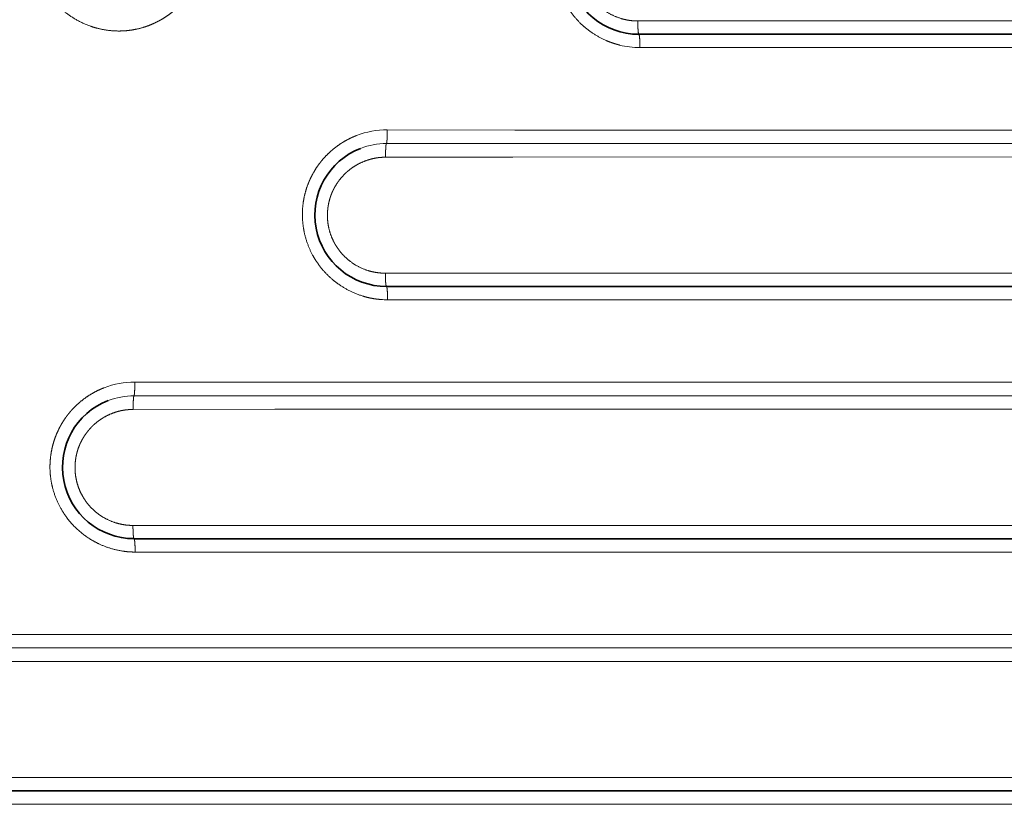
# Model space of a CAD drawing. Extents: x 117 to 1015, y -24 to 896.
# Tile 21 of 24: x 711 to 821, y 481 to 569. Entities that reach past the tile are written whole.
import ezdxf
from ezdxf.enums import TextEntityAlignment as Align

# ---------------------------------------------------------------- set-up
doc = ezdxf.new("R2010")
doc.units = 0
doc.layers.get('0').update_dxf_attribs({"lineweight": 13})
doc.styles.get("Standard").update_dxf_attribs({"font": 'isocp.shx'})
doc.dimstyles.get("Standard").update_dxf_attribs({"dimtxt": 2.5, "dimasz": 2.5, "dimexe": 1.25, "dimexo": 0.625, "dimtad": 1, "dimcen": 2.5, "dimadec": 0, "dimazin": 0, "dimtfac": 1, "dimtmove": 0, "dimatfit": 0, "dimfxl": 0, "dimarcsym": 0})

# ---------------------------------------------------------------- blocks, each defined once
blk = doc.blocks.new('*D')
at = {"color": 7, "lineweight": 13}
for p, q in [((222.5, 820.5), (131.37, 820.5)), ((133.37, 20.5), (133.37, 820.5)), ((524.07, 494.39), (625.89, 387.57)), ((194.5, 48.5), (194.5, -23.6)), ((994.5, 48.5), (994.5, -23.6)), ((222.5, 20.5), (131.37, 20.5)), ((194.5, -21.6), (994.5, -21.6))]:
    blk.add_line(p, q, dxfattribs=at)
for points in [[(133.89, 818.57), (133.37, 820.5), (132.85, 818.57)], [(564.81, 452.39), (563.11, 453.43), (564.06, 451.68)], [(624.19, 388.61), (625.89, 387.57), (624.94, 389.32)], [(132.85, 22.43), (133.37, 20.5), (133.89, 22.43)], [(196.43, -21.08), (194.5, -21.6), (196.43, -22.12)], [(992.57, -22.12), (994.5, -21.6), (992.57, -21.08)]]:
    blk.add_lwpolyline(points, dxfattribs=at)
for s, rotation, p, p2 in [('%%c', 313.6296, (525.52, 495.77), (532.6, 488.33)), ('91', 313.6296, (533.29, 487.61), (551.98, 468)), ('800', 90, (131.37, 399.48), (131.37, 441.52))]:
    blk.add_text(s, height=14, rotation=rotation, dxfattribs=at).set_placement(p, p2, align=Align.FIT)
blk.add_text('800', height=14, dxfattribs=at).set_placement((573.48, -19.6), (615.52, -19.6), align=Align.FIT)
blk = doc.blocks.new('BLOCK8')
at = {"color": 7, "lineweight": 13, "ltscale": 0.006087}
blk.add_line((185.17, 148.78), (185.42, 148.78), dxfattribs=at)
at = {"color": 7, "lineweight": 13}
for p, q in [((185.42, 148.78), (309.89, 148.79)), ((185.42, 145.81), (310.12, 145.8)), ((310.12, 136.56), (174.24, 136.57)), ((174.11, 135.06), (310, 135.06)), ((171.18, 133.55), (309.88, 133.56)), ((158.96, 120.55), (309.88, 120.56)), ((157.19, 117.57), (310.12, 117.56)), ((310.12, 108.33), (147.68, 108.33)), ((147.55, 106.82), (310, 106.82)), ((144.59, 105.32), (309.88, 105.32)), ((132.28, 92.32), (309.88, 92.32)), ((129.69, 89.33), (310.12, 89.33)), ((310.12, 80.09), (120.93, 80.1)), ((120.8, 78.59), (310, 78.59)), ((117.82, 77.08), (309.88, 77.09)), ((105.45, 64.09), (309.88, 64.09)), ((102.86, 61.09), (310.12, 61.09))]:
    blk.add_line(p, q, dxfattribs=at)
at = {"color": 7, "lineweight": 35}
for p, q in [((310, 147.29), (185.29, 147.29)), ((310, 119.06), (157.06, 119.06)), ((310, 90.82), (129.56, 90.82)), ((310, 62.59), (102.73, 62.59))]:
    blk.add_line(p, q, dxfattribs=at)
at = {"color": 7, "lineweight": 13, "ltscale": 0.356631}
blk.add_line((171.42, 136.57), (157.15, 136.6), dxfattribs=at)
at = {"color": 7, "lineweight": 13, "ltscale": 0.070423}
blk.add_line((174.24, 136.57), (171.42, 136.57), dxfattribs=at)
at = {"color": 7, "lineweight": 13, "ltscale": 0.356065}
blk.add_line((157.06, 135.06), (171.3, 135.06), dxfattribs=at)
at = {"color": 7, "lineweight": 13, "ltscale": 0.070313}
blk.add_line((171.3, 135.06), (174.11, 135.06), dxfattribs=at)
at = {"color": 7, "lineweight": 13, "ltscale": 0.355501}
blk.add_line((156.96, 133.53), (171.18, 133.55), dxfattribs=at)
at = {"color": 7, "lineweight": 13, "ltscale": 0.050614}
blk.add_line((156.94, 120.55), (158.96, 120.55), dxfattribs=at)
at = {"color": 7, "lineweight": 13, "ltscale": 0.39792}
blk.add_line((144.84, 108.34), (128.92, 108.36), dxfattribs=at)
at = {"color": 7, "lineweight": 13, "ltscale": 0.071016}
blk.add_line((147.68, 108.33), (144.84, 108.34), dxfattribs=at)
at = {"color": 7, "lineweight": 13, "ltscale": 0.397288}
blk.add_line((144.71, 106.82), (128.82, 106.82), dxfattribs=at)
at = {"color": 7, "lineweight": 13, "ltscale": 0.070905}
blk.add_line((144.71, 106.82), (147.55, 106.82), dxfattribs=at)
at = {"color": 7, "lineweight": 13, "ltscale": 0.396656}
blk.add_line((128.72, 105.29), (144.59, 105.32), dxfattribs=at)
at = {"color": 7, "lineweight": 13, "ltscale": 0.08946}
blk.add_line((128.7, 92.31), (132.28, 92.32), dxfattribs=at)
at = {"color": 7, "lineweight": 35, "ltscale": 0.018479}
blk.add_line((129.56, 90.82), (128.82, 90.82), dxfattribs=at)
at = {"color": 7, "lineweight": 13, "ltscale": 0.018507}
blk.add_line((128.95, 89.33), (129.69, 89.33), dxfattribs=at)
at = {"color": 7, "lineweight": 13, "ltscale": 0.434682}
blk.add_line((118.07, 80.1), (100.68, 80.13), dxfattribs=at)
at = {"color": 7, "lineweight": 13, "ltscale": 0.071399}
blk.add_line((120.93, 80.1), (118.07, 80.1), dxfattribs=at)
at = {"color": 7, "lineweight": 13, "ltscale": 0.433989}
blk.add_line((117.95, 78.59), (100.59, 78.59), dxfattribs=at)
at = {"color": 7, "lineweight": 13, "ltscale": 0.071288}
blk.add_line((117.95, 78.59), (120.8, 78.59), dxfattribs=at)
at = {"color": 7, "lineweight": 13, "ltscale": 0.43329}
blk.add_line((100.49, 77.06), (117.82, 77.08), dxfattribs=at)
at = {"color": 7, "lineweight": 35}
for centre, start, end in [((185.29, 155.29), 111.0873, 270.0006), ((157.06, 127.06), 111.18, 270.0001), ((128.82, 98.83), 111.2379, 270)]:
    blk.add_arc(centre, 8, start, end, dxfattribs=at)
at = {"color": 7, "lineweight": 13}
for centre, radius, start, end in [((185.42, 155.3), 9.5, 256.0408, 269.9964), ((157.14, 127.11), 9.49, 89.9113, 111.1086), ((157.06, 127.07), 7.99, 90.0017, 111.1798), ((157.19, 127.07), 9.5, 265.3569, 269.9976), ((128.9, 98.87), 9.49, 89.9122, 111.1658), ((128.82, 98.83), 7.99, 90.0017, 111.2377)]:
    blk.add_arc(centre, radius, start, end, dxfattribs=at)
for points, knots in [([(181.97, 164.2), (181.81, 164.14), (181.66, 164.07), (181.5, 164.01), (181.19, 163.86), (180.87, 163.7), (180.72, 163.61), (180.41, 163.44), (180.11, 163.24), (179.97, 163.14), (179.62, 162.89), (179.27, 162.61), (179.07, 162.44), (178.74, 162.13), (178.42, 161.8), (178.29, 161.66), (178.04, 161.36), (177.8, 161.06), (177.68, 160.9), (177.47, 160.59), (177.27, 160.28), (177.18, 160.13), (176.97, 159.75), (176.79, 159.38), (176.69, 159.16), (176.5, 158.7), (176.34, 158.25), (176.27, 158.02), (176.07, 157.27), (175.95, 156.54), (175.9, 156.05), (175.85, 154.68), (176.04, 153.42), (176.23, 152.64), (176.89, 150.84), (177.92, 149.32), (178.65, 148.52), (179.91, 147.45), (181.4, 146.67), (181.95, 146.43), (182.53, 146.24), (183.13, 146.09)], [0, 0, 0, 0, 0, 0, 0.989525, 0.989525, 0.989525, 1.979729, 1.979729, 1.979729, 2.905262, 2.905262, 2.905262, 4.286079, 4.286079, 4.286079, 5.264707, 5.264707, 5.264707, 6.2918, 6.2918, 6.2918, 7.233588, 7.233588, 7.233588, 8.604415, 8.604415, 8.604415, 10.053575, 10.053575, 10.053575, 13.322978, 13.322978, 13.322978, 19.484602, 19.484602, 19.484602, 28.634194, 28.634194, 28.634194, 33.524214, 33.524214, 33.524214, 33.524214, 33.524214, 33.524214]), ([(185.17, 148.78), (184.42, 148.78), (183.72, 148.89), (183.07, 149.08), (181.77, 149.64), (180.69, 150.49), (180.19, 151.02), (179.48, 152), (179, 153.18), (178.86, 153.67), (178.7, 154.47), (178.68, 155.35), (178.69, 155.68), (178.76, 156.29), (178.9, 156.94), (178.99, 157.25), (179.15, 157.68), (179.36, 158.12), (179.43, 158.26), (179.55, 158.48), (179.69, 158.71), (179.75, 158.8), (179.87, 158.99), (180, 159.17), (180.07, 159.26), (180.22, 159.44), (180.37, 159.61), (180.45, 159.7), (180.61, 159.86), (180.77, 160.02), (180.86, 160.1), (181.07, 160.29), (181.29, 160.46), (181.42, 160.55), (181.73, 160.77), (182.05, 160.95), (182.24, 161.05), (182.81, 161.33), (183.37, 161.52), (183.75, 161.62), (184.27, 161.71), (184.77, 161.75), (184.91, 161.76), (185.05, 161.76), (185.19, 161.76)], [0, 0, 0, 0, 0, 0, 5.608075, 5.608075, 5.608075, 12.216498, 12.216498, 12.216498, 16.344451, 16.344451, 16.344451, 18.671644, 18.671644, 18.671644, 20.602654, 20.602654, 20.602654, 21.445285, 21.445285, 21.445285, 22.042111, 22.042111, 22.042111, 22.638938, 22.638938, 22.638938, 23.238763, 23.238763, 23.238763, 23.838588, 23.838588, 23.838588, 24.716213, 24.716213, 24.716213, 25.893337, 25.893337, 25.893337, 28.406501, 28.406501, 28.406501, 29.45963, 29.45963, 29.45963, 29.45963, 29.45963, 29.45963]), ([(117.6, 156.42), (117.7, 155.19), (117.99, 154.05), (118.44, 153), (119.57, 151.1), (121.17, 149.61), (122.08, 148.98), (123.74, 148.14), (125.67, 147.72), (126.47, 147.63), (127.8, 147.61), (129.23, 147.87), (129.77, 148.01), (130.64, 148.3), (131.51, 148.73), (131.83, 148.9), (132.37, 149.23), (132.89, 149.61), (133.1, 149.77), (133.52, 150.14), (133.92, 150.53), (134.12, 150.74), (134.56, 151.24), (134.95, 151.77), (135.14, 152.07), (135.45, 152.59), (135.7, 153.11), (135.8, 153.31), (135.88, 153.52), (135.96, 153.72)], [0, 0, 0, 0, 0, 0, 8.933853, 8.933853, 8.933853, 17.9957, 17.9957, 17.9957, 23.678562, 23.678562, 23.678562, 27.109411, 27.109411, 27.109411, 29.057376, 29.057376, 29.057376, 30.463364, 30.463364, 30.463364, 31.933563, 31.933563, 31.933563, 33.906145, 33.906145, 33.906145, 35.174905, 35.174905, 35.174905, 35.174905, 35.174905, 35.174905]), ([(185.29, 147.29), (185.28, 147.29), (185.27, 147.31), (185.26, 147.34), (185.23, 147.47), (185.21, 147.7), (185.2, 147.88), (185.18, 148.17), (185.18, 148.47), (185.17, 148.57), (185.17, 148.68), (185.17, 148.78)], [0, 0, 0, 0, 0, 0, 0.716915, 0.716915, 0.716915, 2.185009, 2.185009, 2.185009, 2.950849, 2.950849, 2.950849, 2.950849, 2.950849, 2.950849]), ([(185.42, 145.81), (185.42, 146.11), (185.41, 146.41), (185.4, 146.71), (185.37, 147.05), (185.33, 147.24), (185.32, 147.27), (185.31, 147.29), (185.3, 147.29), (185.3, 147.29), (185.3, 147.29), (185.29, 147.29)], [0, 0, 0, 0, 0, 0, 2.208841, 2.208841, 2.208841, 2.848598, 2.848598, 2.848598, 2.942002, 2.942002, 2.942002, 2.942002, 2.942002, 2.942002]), ([(157.15, 136.6), (157.15, 136.29), (157.15, 135.98), (157.14, 135.68), (157.12, 135.32), (157.09, 135.13), (157.08, 135.1), (157.07, 135.07), (157.06, 135.06), (157.06, 135.06), (157.06, 135.06), (157.06, 135.06)], [0, 0, 0, 0, 0, 0, 2.234098, 2.234098, 2.234098, 2.880419, 2.880419, 2.880419, 2.974827, 2.974827, 2.974827, 2.974827, 2.974827, 2.974827]), ([(153.72, 135.96), (153.54, 135.89), (153.35, 135.81), (153.16, 135.72), (152.82, 135.56), (152.47, 135.37), (152.31, 135.28), (151.94, 135.05), (151.57, 134.79), (151.35, 134.63), (150.93, 134.29), (150.53, 133.92), (150.33, 133.72), (150, 133.37), (149.7, 133), (149.58, 132.84), (149.35, 132.53), (149.14, 132.22), (149.05, 132.06), (148.69, 131.45), (148.4, 130.84), (148.21, 130.36), (147.8, 129.09), (147.64, 127.86), (147.62, 127.11), (147.72, 125.47), (148.12, 123.99), (148.43, 123.22), (149.29, 121.59), (150.46, 120.25), (151.21, 119.58), (152.61, 118.64), (154.23, 118), (154.92, 117.8), (155.65, 117.66), (156.42, 117.6)], [0, 0, 0, 0, 0, 0, 1.163301, 1.163301, 1.163301, 2.151054, 2.151054, 2.151054, 3.545844, 3.545844, 3.545844, 4.975109, 4.975109, 4.975109, 6.017149, 6.017149, 6.017149, 6.979139, 6.979139, 6.979139, 9.800455, 9.800455, 9.800455, 14.884263, 14.884263, 14.884263, 21.361352, 21.361352, 21.361352, 29.621132, 29.621132, 29.621132, 35.176823, 35.176823, 35.176823, 35.176823, 35.176823, 35.176823]), ([(157.06, 135.06), (157.05, 135.06), (157.04, 135.04), (157.03, 135.02), (157.01, 134.91), (157, 134.74), (156.99, 134.62), (156.97, 134.34), (156.96, 134.03), (156.96, 133.86), (156.96, 133.69), (156.96, 133.53)], [0, 0, 0, 0, 0, 0, 0.588469, 0.588469, 0.588469, 1.673697, 1.673697, 1.673697, 2.835804, 2.835804, 2.835804, 2.835804, 2.835804, 2.835804]), ([(156.94, 120.55), (156.19, 120.55), (155.49, 120.65), (154.84, 120.84), (153.53, 121.4), (152.46, 122.25), (151.96, 122.78), (151.25, 123.76), (150.77, 124.94), (150.62, 125.43), (150.47, 126.23), (150.45, 127.11), (150.46, 127.44), (150.52, 128.06), (150.67, 128.7), (150.76, 129.01), (150.91, 129.45), (151.12, 129.89), (151.19, 130.02), (151.31, 130.25), (151.45, 130.48), (151.51, 130.57), (151.64, 130.76), (151.77, 130.94), (151.84, 131.03), (152.06, 131.3), (152.3, 131.56), (152.46, 131.72), (152.75, 131.99), (153.07, 132.23), (153.2, 132.33), (153.51, 132.54), (153.84, 132.73), (154.02, 132.83), (154.6, 133.1), (155.17, 133.29), (155.55, 133.39), (156.06, 133.48), (156.55, 133.52), (156.69, 133.52), (156.82, 133.53), (156.96, 133.53)], [0, 0, 0, 0, 0, 0, 5.581229, 5.581229, 5.581229, 12.172947, 12.172947, 12.172947, 16.303967, 16.303967, 16.303967, 18.638365, 18.638365, 18.638365, 20.581115, 20.581115, 20.581115, 21.430781, 21.430781, 21.430781, 22.032837, 22.032837, 22.032837, 22.634893, 22.634893, 22.634893, 23.851843, 23.851843, 23.851843, 24.732801, 24.732801, 24.732801, 25.926182, 25.926182, 25.926182, 28.457419, 28.457419, 28.457419, 29.447581, 29.447581, 29.447581, 29.447581, 29.447581, 29.447581]), ([(157.06, 119.06), (157.05, 119.06), (157.04, 119.08), (157.03, 119.11), (157, 119.24), (156.97, 119.47), (156.96, 119.64), (156.95, 119.93), (156.94, 120.23), (156.94, 120.34), (156.94, 120.44), (156.94, 120.55)], [0, 0, 0, 0, 0, 0, 0.717274, 0.717274, 0.717274, 2.185843, 2.185843, 2.185843, 2.95181, 2.95181, 2.95181, 2.95181, 2.95181, 2.95181]), ([(157.19, 117.57), (157.18, 117.87), (157.18, 118.18), (157.17, 118.48), (157.14, 118.82), (157.1, 119), (157.09, 119.03), (157.08, 119.05), (157.06, 119.06), (157.06, 119.06), (157.06, 119.06), (157.06, 119.06)], [0, 0, 0, 0, 0, 0, 2.211214, 2.211214, 2.211214, 2.851632, 2.851632, 2.851632, 2.945129, 2.945129, 2.945129, 2.945129, 2.945129, 2.945129]), ([(128.92, 108.36), (128.92, 108.05), (128.91, 107.74), (128.9, 107.44), (128.88, 107.09), (128.85, 106.9), (128.84, 106.86), (128.84, 106.84), (128.83, 106.83), (128.82, 106.83), (128.82, 106.82), (128.82, 106.82)], [0, 0, 0, 0, 0, 0, 2.233897, 2.233897, 2.233897, 2.880124, 2.880124, 2.880124, 2.974506, 2.974506, 2.974506, 2.974506, 2.974506, 2.974506]), ([(125.48, 107.72), (125.15, 107.59), (124.82, 107.45), (124.47, 107.27), (123.91, 106.96), (123.37, 106.59), (123.16, 106.43), (122.84, 106.17), (122.53, 105.9), (122.43, 105.81), (122.22, 105.61), (122.03, 105.41), (121.93, 105.31), (121.7, 105.06), (121.49, 104.79), (121.36, 104.63), (121.13, 104.32), (120.92, 104), (120.83, 103.85), (120.6, 103.47), (120.4, 103.08), (120.29, 102.85), (119.97, 102.13), (119.75, 101.41), (119.63, 100.93), (119.45, 99.91), (119.4, 98.93), (119.41, 98.42), (119.57, 96.67), (120.08, 95.12), (120.59, 94.12), (121.84, 92.3), (123.53, 90.92), (124.48, 90.35), (125.92, 89.73), (127.55, 89.42), (128, 89.36), (128.47, 89.33), (128.95, 89.33)], [0, 0, 0, 0, 0, 0, 2.054097, 2.054097, 2.054097, 3.459476, 3.459476, 3.459476, 4.178303, 4.178303, 4.178303, 4.89713, 4.89713, 4.89713, 5.946984, 5.946984, 5.946984, 6.91327, 6.91327, 6.91327, 8.331583, 8.331583, 8.331583, 11.330694, 11.330694, 11.330694, 14.84962, 14.84962, 14.84962, 23.666633, 23.666633, 23.666633, 32.605866, 32.605866, 32.605866, 35.931993, 35.931993, 35.931993, 35.931993, 35.931993, 35.931993]), ([(128.82, 106.82), (128.81, 106.82), (128.81, 106.81), (128.8, 106.78), (128.78, 106.68), (128.76, 106.51), (128.75, 106.38), (128.74, 106.1), (128.73, 105.79), (128.72, 105.63), (128.72, 105.46), (128.72, 105.29)], [0, 0, 0, 0, 0, 0, 0.587857, 0.587857, 0.587857, 1.672248, 1.672248, 1.672248, 2.833768, 2.833768, 2.833768, 2.833768, 2.833768, 2.833768]), ([(128.7, 92.31), (127.96, 92.31), (127.26, 92.41), (126.61, 92.61), (125.38, 93.13), (124.36, 93.91), (123.9, 94.36), (123.2, 95.25), (122.68, 96.31), (122.51, 96.78), (122.3, 97.58), (122.22, 98.45), (122.21, 98.79), (122.23, 99.28), (122.3, 99.79), (122.32, 99.95), (122.39, 100.26), (122.47, 100.57), (122.51, 100.72), (122.65, 101.14), (122.83, 101.56), (122.97, 101.83), (123.18, 102.2), (123.43, 102.55), (123.49, 102.64), (123.63, 102.83), (123.77, 103), (123.85, 103.09), (124.03, 103.29), (124.23, 103.49), (124.34, 103.59), (124.59, 103.81), (124.84, 104), (124.97, 104.1), (125.29, 104.31), (125.61, 104.5), (125.79, 104.6), (126.38, 104.87), (126.95, 105.07), (127.33, 105.16), (127.84, 105.25), (128.33, 105.28), (128.46, 105.29), (128.59, 105.29), (128.72, 105.29)], [0, 0, 0, 0, 0, 0, 5.552981, 5.552981, 5.552981, 11.400198, 11.400198, 11.400198, 15.63249, 15.63249, 15.63249, 18.059167, 18.059167, 18.059167, 19.134294, 19.134294, 19.134294, 20.108914, 20.108914, 20.108914, 21.833817, 21.833817, 21.833817, 22.434137, 22.434137, 22.434137, 23.034457, 23.034457, 23.034457, 23.877205, 23.877205, 23.877205, 24.742486, 24.742486, 24.742486, 25.946638, 25.946638, 25.946638, 28.496807, 28.496807, 28.496807, 29.452519, 29.452519, 29.452519, 29.452519, 29.452519, 29.452519]), ([(128.82, 90.82), (128.81, 90.82), (128.8, 90.84), (128.79, 90.87), (128.76, 91), (128.74, 91.23), (128.73, 91.41), (128.71, 91.69), (128.71, 92), (128.7, 92.1), (128.7, 92.21), (128.7, 92.31)], [0, 0, 0, 0, 0, 0, 0.717606, 0.717606, 0.717606, 2.186637, 2.186637, 2.186637, 2.952742, 2.952742, 2.952742, 2.952742, 2.952742, 2.952742]), ([(128.95, 89.33), (128.95, 89.64), (128.94, 89.94), (128.93, 90.24), (128.9, 90.58), (128.86, 90.76), (128.85, 90.8), (128.84, 90.82), (128.83, 90.82), (128.83, 90.82), (128.83, 90.82), (128.82, 90.82)], [0, 0, 0, 0, 0, 0, 2.21069, 2.21069, 2.21069, 2.850716, 2.850716, 2.850716, 2.944066, 2.944066, 2.944066, 2.944066, 2.944066, 2.944066])]:
    blk.add_open_spline(points, degree=5, knots=knots, dxfattribs=at)

msp = doc.modelspace()

# ---------------------------------------------------------------- block references
at = {"lineweight": 0}
msp.add_blockref('BLOCK8', (594.5, 420.5), dxfattribs=at)

# ---------------------------------------------------------------- dimensions: what is measured, and where the dimension line sits
at = {"color": 0, "lineweight": 0}
for base, p1, p2, angle, middle in [((133.369, 820.5), (224.5, 20.5), (224.5, 820.5), 90, (133.369, 420.5)), ((194.5, -21.599), (994.5, 50.5), (194.5, 50.5), 180, (594.5, -21.599))]:
    dim = msp.add_linear_dim(base=base, p1=p1, p2=p2, angle=angle, dimstyle='Standard', dxfattribs=at)
    dim.commit()
    dim.dimension.update_dxf_attribs({"geometry": '*D', "text_midpoint": middle, "dimtype": 161})
dim = msp.add_diameter_dim_2p(p1=(625.895, 387.566), p2=(563.105, 453.434), dimstyle='Standard', dxfattribs=at)
dim.commit()
dim.dimension.update_dxf_attribs({"geometry": '*D', "text_midpoint": (537.3, 480.504), "dimtype": 163})

doc.saveas('drawing.dxf')
